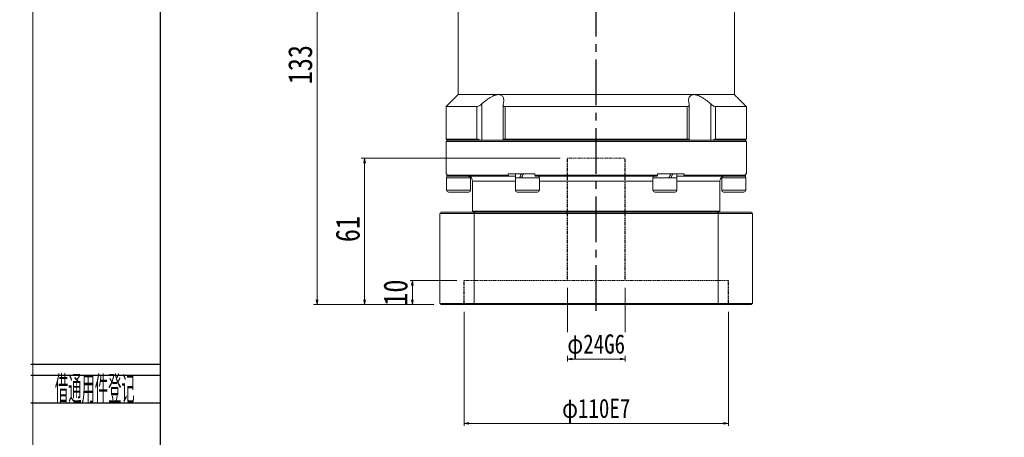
# Model space of a CAD drawing. Header units: millimetres. Extents: x -5 to 915, y 0 to 630.
# Tile 2 of 4: x -5 to 404, y 215 to 389. Entities that reach past the tile are written whole.
import ezdxf
from ezdxf.enums import TextEntityAlignment as Align

# ---------------------------------------------------------------- set-up
doc = ezdxf.new("R2010")
doc.units = ezdxf.units.MM
doc.linetypes.add('CENTER2', pattern=[28.575, 19.05, -3.175, 3.175, -3.175])
doc.linetypes.add('DASHED', pattern=[0.75, 0.5, -0.25])
for name, color, linetype in [('2细线层', 4, 'Continuous'), ('3中心线层', 1, 'CENTER2'), ('6文字层', 3, 'Continuous')]:
    doc.layers.add(name, color=color, linetype=linetype)
doc.layers.add('图框_外框线', color=7, linetype='Continuous', lineweight=18)
doc.layers.add('尺寸线层', color=3, linetype='Continuous', lineweight=18)
doc.styles.add('PC_TEXTSTYLE', font='ISOCP.SHX', dxfattribs={"width": 0.707, "bigfont": 'GBCBIG.SHX'})
doc.styles.add('宋体', font='SimSun.ttf', dxfattribs={"width": 0.8})
doc.dimstyles.new('A水平标注$0', dxfattribs={"dimtxt": 3.5, "dimasz": 2, "dimexe": 1.5, "dimexo": 3, "dimgap": 1.1, "dimtad": 1, "dimtoh": 1, "dimdec": 4, "dimdsep": 46, "dimtxsty": '宋体', "dimblk": 'OPEN', "dimcen": 3, "dimclrd": 3, "dimclre": 3, "dimclrt": 6, "dimadec": 0, "dimazin": 0, "dimtm": 1e-09, "dimtfac": 1, "dimtdec": 4, "dimtix": 1, "dimtmove": 0, "dimatfit": 3, "dimldrblk": 'OPEN', "dimfxl": 0, "dimlwd": 13, "dimlwe": 13, "dimarcsym": 0})
doc.dimstyles.new('D直径标注φ25', dxfattribs={"dimtxt": 3.5, "dimasz": 2, "dimexe": 1, "dimexo": 3, "dimtad": 1, "dimtoh": 1, "dimdec": 1, "dimdsep": 46, "dimtxsty": '宋体', "dimblk": 'OPEN', "dimcen": 3, "dimclrd": 3, "dimclre": 3, "dimclrt": 130, "dimadec": 0, "dimazin": 0, "dimtm": 1e-09, "dimtfac": 1, "dimtdec": 1, "dimtmove": 0, "dimatfit": 0, "dimldrblk": 'OPEN', "dimfxl": 0, "dimlwd": 13, "dimlwe": 13, "dimarcsym": 0})

# ---------------------------------------------------------------- blocks, each defined once
blk = doc.blocks.new('_Open')
at = {"color": 0, "linetype": 'ByBlock', "lineweight": -2}
for p, q in [((-1, 0.17), (0, 0)), ((-1, -0.17), (0, 0)), ((0, 0), (-1, 0))]:
    blk.add_line(p, q, dxfattribs=at)
blk = doc.blocks.new('*D36')
at = {"color": 3, "lineweight": 13, "transparency": 16777216}
for p, q in [((179.46, 267.21), (179.46, 219.73)), ((289.46, 267.21), (289.46, 219.73)), ((181.46, 220.73), (287.46, 220.73))]:
    blk.add_line(p, q, dxfattribs=at)
at = {"layer": 'Defpoints', "color": 0, "transparency": 16777216}
for p in [(179.46, 270.21), (289.46, 270.21), (289.46, 220.73)]:
    blk.add_point(p, dxfattribs=at)
at = {"color": 3, "lineweight": 13, "transparency": 16777216, "xscale": 2, "yscale": 2, "zscale": 2, "rotation": 180}
blk.add_blockref('_Open', (179.46, 220.73), dxfattribs=at)
at = {"color": 3, "lineweight": 13, "transparency": 16777216, "xscale": 2, "yscale": 2, "zscale": 2}
blk.add_blockref('_Open', (289.46, 220.73), dxfattribs=at)
at = {"color": 130, "transparency": 16777216, "insert": (234.46, 225.91), "char_height": 8, "attachment_point": 5, "style": '宋体', "bg_fill": 3, "box_fill_scale": 1.1, "bg_fill_color": 256, "bg_fill_true_color": 13158600, "bg_fill_transparency": 0}
blk.add_mtext('φ110E7', dxfattribs=at)
blk = doc.blocks.new('*D37')
at = {"color": 3, "lineweight": 13, "transparency": 16777216}
for p, q in [((222.46, 277.21), (222.46, 246.53)), ((246.46, 277.21), (246.46, 246.53)), ((224.46, 247.53), (244.46, 247.53))]:
    blk.add_line(p, q, dxfattribs=at)
at = {"layer": 'Defpoints', "color": 0, "transparency": 16777216}
for p in [(222.46, 280.21), (246.46, 280.21)]:
    blk.add_point(p, dxfattribs=at)
at = {"color": 3, "lineweight": 13, "transparency": 16777216, "xscale": 2, "yscale": 2, "zscale": 2, "rotation": 180}
blk.add_blockref('_Open', (222.46, 247.53), dxfattribs=at)
at = {"color": 3, "lineweight": 13, "transparency": 16777216, "xscale": 2, "yscale": 2, "zscale": 2}
blk.add_blockref('_Open', (246.46, 247.53), dxfattribs=at)
at = {"color": 130, "transparency": 16777216, "insert": (234.46, 252.71), "char_height": 8, "attachment_point": 5, "style": '宋体', "bg_fill": 3, "box_fill_scale": 1.1, "bg_fill_color": 256, "bg_fill_true_color": 13158600, "bg_fill_transparency": 0}
blk.add_mtext('φ24G6', dxfattribs=at)
at = {"layer": 'Defpoints', "color": 0, "transparency": 16777216}
blk.add_point((246.46, 247.53), dxfattribs=at)
blk = doc.blocks.new('*D38')
at = {"layer": 'Defpoints', "color": 0, "transparency": 16777216}
for p in [(177.46, 403.21), (118.32, 270.21), (169.96, 270.21)]:
    blk.add_point(p, dxfattribs=at)
at = {"layer": '尺寸线层', "color": 3, "lineweight": 13, "transparency": 16777216}
for p, q in [((174.46, 403.21), (116.82, 403.21)), ((118.32, 401.21), (118.32, 272.21)), ((166.96, 270.21), (116.82, 270.21))]:
    blk.add_line(p, q, dxfattribs=at)
at = {"layer": '尺寸线层', "color": 3, "lineweight": 13, "transparency": 16777216, "xscale": 2, "yscale": 2, "zscale": 2}
for p, rotation in [((118.32, 403.21), 90), ((118.32, 270.21), 270)]:
    blk.add_blockref('_Open', p, dxfattribs=dict(at, rotation=rotation))
at = {"layer": '尺寸线层', "color": 6, "transparency": 16777216, "insert": (111.32, 370.21), "char_height": 10, "attachment_point": 5, "rotation": 90, "style": '宋体', "bg_fill": 3, "box_fill_scale": 1.1, "bg_fill_color": 256, "bg_fill_true_color": 13158600, "bg_fill_transparency": 0}
blk.add_mtext('133', dxfattribs=at)
blk = doc.blocks.new('*D39')
at = {"layer": 'Defpoints', "color": 0, "transparency": 16777216}
for p in [(179.46, 280.21), (158, 270.21), (169.96, 270.21)]:
    blk.add_point(p, dxfattribs=at)
at = {"layer": '尺寸线层', "color": 3, "lineweight": 13, "transparency": 16777216}
for p, q in [((176.46, 280.21), (156.5, 280.21)), ((158, 278.21), (158, 272.21)), ((166.96, 270.21), (156.5, 270.21))]:
    blk.add_line(p, q, dxfattribs=at)
at = {"layer": '尺寸线层', "color": 3, "lineweight": 13, "transparency": 16777216, "xscale": 2, "yscale": 2, "zscale": 2}
for p, rotation in [((158, 280.21), 90), ((158, 270.21), 270)]:
    blk.add_blockref('_Open', p, dxfattribs=dict(at, rotation=rotation))
at = {"layer": '尺寸线层', "color": 6, "transparency": 16777216, "insert": (151, 275.21), "char_height": 10, "attachment_point": 5, "rotation": 90, "style": '宋体', "bg_fill": 3, "box_fill_scale": 1.1, "bg_fill_color": 256, "bg_fill_true_color": 13158600, "bg_fill_transparency": 0}
blk.add_mtext('10', dxfattribs=at)
blk = doc.blocks.new('*D40')
at = {"layer": 'Defpoints', "color": 0, "transparency": 16777216}
for p in [(222.46, 331.21), (138.1, 270.21), (169.96, 270.21)]:
    blk.add_point(p, dxfattribs=at)
at = {"layer": '尺寸线层', "color": 3, "lineweight": 13, "transparency": 16777216}
for p, q in [((219.46, 331.21), (136.6, 331.21)), ((138.1, 329.21), (138.1, 272.21)), ((166.96, 270.21), (136.6, 270.21))]:
    blk.add_line(p, q, dxfattribs=at)
at = {"layer": '尺寸线层', "color": 3, "lineweight": 13, "transparency": 16777216, "xscale": 2, "yscale": 2, "zscale": 2}
for p, rotation in [((138.1, 331.21), 90), ((138.1, 270.21), 270)]:
    blk.add_blockref('_Open', p, dxfattribs=dict(at, rotation=rotation))
at = {"layer": '尺寸线层', "color": 6, "transparency": 16777216, "insert": (131.1, 301.71), "char_height": 10, "attachment_point": 5, "rotation": 90, "style": '宋体', "bg_fill": 3, "box_fill_scale": 1.1, "bg_fill_color": 256, "bg_fill_true_color": 13158600, "bg_fill_transparency": 0}
blk.add_mtext('61', dxfattribs=at)

msp = doc.modelspace()

# ---------------------------------------------------------------- linework, layer by layer
at = {"color": 7, "linetype": 'Continuous', "lineweight": 15}
for p, q in [((193.80042, 357.7107), (176.95906, 357.7107)), ((275.1177, 357.7107), (193.80042, 357.7107)), ((291.95906, 357.7107), (275.1177, 357.7107)), ((184.77506, 352.7107), (171.95906, 352.7107)), ((184.77506, 352.7107), (184.77506, 339.2107)), ((186.81383, 338.7107), (186.81383, 353.85807)), ((272.37673, 352.7107), (196.54139, 352.7107)), ((196.54139, 339.2107), (196.54139, 352.7107)), ((272.37673, 352.7107), (272.37673, 339.2107)), ((282.1043, 353.85807), (282.1043, 338.7107)), ((296.95906, 352.7107), (284.14307, 352.7107)), ((284.14307, 339.2107), (284.14307, 352.7107)), ((184.77506, 339.2107), (171.95906, 339.2107)), ((171.95906, 338.2107), (234.45906, 338.2107)), ((234.45906, 338.7107), (172.45906, 338.7107)), ((172.45906, 338.7107), (185.99643, 338.7107)), ((195.789, 338.7107), (273.12912, 338.7107)), ((272.37673, 339.2107), (196.54139, 339.2107)), ((296.45906, 338.7107), (234.45906, 338.7107)), ((234.45906, 338.2107), (296.95906, 338.2107)), ((282.92169, 338.7107), (296.45906, 338.7107)), ((296.95906, 339.2107), (284.14307, 339.2107)), ((171.95906, 324.7107), (172.29295, 324.7107)), ((172.29295, 324.2107), (172.29295, 324.7107)), ((197.78868, 324.2107), (172.29295, 324.2107)), ((172.78661, 323.7107), (198.11089, 323.7107)), ((197.78868, 324.7107), (197.78868, 324.2107)), ((197.78868, 324.7107), (208.96333, 324.7107)), ((198.11089, 323.7107), (200.89406, 323.7107)), ((208.96333, 324.2107), (208.96333, 324.7107)), ((259.95479, 324.2107), (208.96333, 324.2107)), ((209.13478, 323.7107), (259.78335, 323.7107)), ((211.14582, 323.7107), (211.33406, 323.7107)), ((257.58406, 323.7107), (257.77231, 323.7107)), ((259.95479, 324.7107), (259.95479, 324.2107)), ((259.95479, 324.7107), (271.12945, 324.7107)), ((268.02406, 323.7107), (270.80723, 323.7107)), ((270.80723, 323.7107), (296.13151, 323.7107)), ((271.12945, 324.2107), (271.12945, 324.7107)), ((296.62518, 324.2107), (271.12945, 324.2107)), ((296.62518, 324.7107), (296.62518, 324.2107)), ((296.62518, 324.7107), (296.95906, 324.7107)), ((177.20906, 323.1107), (172.20906, 323.1107)), ((182.20906, 323.1107), (177.20906, 323.1107)), ((182.95906, 321.7107), (200.83406, 321.7107)), ((210.16419, 323.1107), (200.83406, 323.1107)), ((210.83406, 323.1107), (210.16419, 323.1107)), ((210.83406, 321.7107), (258.08406, 321.7107)), ((268.08406, 323.1107), (258.08406, 323.1107)), ((268.08406, 321.7107), (285.95906, 321.7107)), ((296.70906, 323.1107), (286.70906, 323.1107)), ((177.20906, 317.8607), (172.20906, 317.8607)), ((172.95906, 317.1107), (177.20906, 317.1107)), ((182.20906, 317.8607), (177.20906, 317.8607)), ((177.20906, 317.1107), (181.45906, 317.1107)), ((210.16419, 317.8607), (200.83406, 317.8607)), ((201.58406, 317.1107), (209.51467, 317.1107)), ((209.51467, 317.1107), (210.08406, 317.1107)), ((210.83406, 317.8607), (210.16419, 317.8607)), ((268.08406, 317.8607), (258.08406, 317.8607)), ((258.83406, 317.1107), (267.33406, 317.1107)), ((296.70906, 317.8607), (286.70906, 317.8607)), ((287.45906, 317.1107), (295.95906, 317.1107)), ((169.45906, 308.2107), (183.65306, 308.2107)), ((169.45906, 308.2107), (169.45906, 270.7107)), ((183.82558, 308.7107), (169.95906, 308.7107)), ((285.95906, 309.2107), (182.95906, 309.2107)), ((183.65306, 308.2107), (285.26507, 308.2107)), ((183.65306, 270.7107), (183.65306, 308.2107)), ((285.09255, 308.7107), (183.82558, 308.7107)), ((298.95906, 308.7107), (285.09255, 308.7107)), ((285.26507, 308.2107), (285.26507, 270.7107)), ((285.26507, 308.2107), (299.45906, 308.2107)), ((299.45906, 270.7107), (299.45906, 308.2107)), ((183.65306, 270.7107), (169.45906, 270.7107)), ((285.26507, 270.7107), (183.65306, 270.7107)), ((299.45906, 270.7107), (285.26507, 270.7107)), ((169.95906, 270.2107), (183.82558, 270.2107)), ((183.82558, 270.2107), (285.09255, 270.2107)), ((285.09255, 270.2107), (298.95906, 270.2107))]:
    msp.add_line(p, q, dxfattribs=at)
at = {"color": 6, "linetype": 'DASHED', "lineweight": 15}
for p, q in [((222.45906, 331.2107), (246.45906, 331.2107)), ((179.45906, 280.2107), (289.45906, 280.2107))]:
    msp.add_line(p, q, dxfattribs=at)
at = {"color": 7, "linetype": 'Continuous', "lineweight": 15}
for centre, radius, start, end in [((180.95906, 321.7107), 2, 0, 30.1681269), ((287.95906, 321.7107), 2, 149.8150812, 180), ((172.95906, 317.8607), 0.75, 180, 270), ((181.45906, 317.8607), 0.75, 270, 0), ((201.58406, 317.8607), 0.75, 180, 270), ((210.08406, 317.8607), 0.75, 270, 0), ((258.83406, 317.8607), 0.75, 180, 270), ((267.33406, 317.8607), 0.75, 270, 0), ((287.45906, 317.8607), 0.75, 180, 270), ((295.95906, 317.8607), 0.75, 270, 0)]:
    msp.add_arc(centre, radius, start, end, dxfattribs=at)
at = {"color": 7, "linetype": 'Continuous', "lineweight": 15, "extrusion": (0, 0, -1)}
for centre, major_axis, ratio, start_param, end_param in [((177.20906, 324.7107), (0, 8.55633), 0.577350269, 4.618754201, 4.71238898), ((177.20906, 323.1107), (0, 8.55633), 0.577350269, 4.71238898, 4.837645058), ((205.83406, 324.7107), (4.54557, 8.49348), 0.227735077, 4.403003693, 4.591107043), ((205.83406, 323.1107), (4.54557, 8.49348), 0.227735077, 4.591107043, 4.779210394), ((205.83406, 324.7107), (3.07332, 5.74255), 0.227735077, 4.452374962, 4.591107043), ((263.08406, 324.7107), (4.54557, 8.49348), 0.227735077, 1.44951439, 1.63761774), ((263.08406, 323.1107), (3.07332, 5.74255), 0.227735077, 1.310782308, 1.44951439), ((263.08406, 323.1107), (4.54557, 8.49348), 0.227735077, 1.261411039, 1.44951439), ((291.70906, 324.7107), (0, 8.55633), 0.577350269, 1.570796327, 1.758899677), ((291.70906, 323.1107), (0, 8.55633), 0.577350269, 1.477161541, 1.570796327)]:
    msp.add_ellipse(centre, major_axis=major_axis, ratio=ratio, start_param=start_param, end_param=end_param, dxfattribs=at)
at = {"color": 7, "linetype": 'Continuous', "lineweight": 15}
for points in [[(176.95906, 357.7107), (176.95906, 393.7107)], [(291.95906, 393.7107), (291.95906, 357.7107)], [(171.95906, 352.7107), (176.95906, 357.7107)], [(291.95906, 357.7107), (296.95906, 352.7107)], [(171.95906, 339.2107), (171.95906, 352.7107)], [(195.75476, 338.7107), (195.75476, 353.4806)], [(273.16337, 353.4809), (273.16337, 338.7107)], [(296.95906, 352.7107), (296.95906, 339.2107)], [(172.45906, 338.7107), (171.95906, 339.2107)], [(171.95906, 338.2107), (172.45906, 338.7107)], [(171.95906, 324.7107), (171.95906, 338.2107)], [(296.95906, 339.2107), (296.45906, 338.7107)], [(296.45906, 338.7107), (296.95906, 338.2107)], [(296.95906, 338.2107), (296.95906, 324.7107)], [(172.29295, 324.2107), (172.78661, 323.7107)], [(198.11089, 323.7107), (197.78868, 324.2107)], [(200.89406, 323.1107), (200.89406, 324.7107)], [(208.96333, 324.2107), (209.13478, 323.7107)], [(210.77406, 323.7107), (210.77406, 323.1107)], [(258.14406, 323.1107), (258.14406, 323.7107)], [(259.78335, 323.7107), (259.95479, 324.2107)], [(268.02406, 324.7107), (268.02406, 323.1107)], [(271.12945, 324.2107), (270.80723, 323.7107)], [(296.13151, 323.7107), (296.62518, 324.2107)], [(172.20906, 317.8607), (172.20906, 323.1107)], [(182.14906, 323.33575), (182.14906, 323.1107)], [(182.20906, 323.1107), (182.20906, 317.8607)], [(182.95906, 309.2107), (182.95906, 321.7107)], [(200.83406, 317.8607), (200.83406, 323.1107)], [(210.83406, 323.1107), (210.83406, 317.8607)], [(258.08406, 317.8607), (258.08406, 323.1107)], [(268.08406, 323.1107), (268.08406, 317.8607)], [(285.95906, 321.7107), (285.95906, 309.2107)], [(286.70906, 317.8607), (286.70906, 323.1107)], [(286.76906, 323.1107), (286.76906, 323.30309)], [(296.70906, 323.1107), (296.70906, 317.8607)], [(169.45906, 308.2107), (169.95906, 308.7107)], [(183.45906, 308.7107), (182.95906, 309.2107)], [(183.82558, 308.7107), (183.65306, 308.2107)], [(285.26507, 308.2107), (285.09255, 308.7107)], [(285.95906, 309.2107), (285.45906, 308.7107)], [(298.95906, 308.7107), (299.45906, 308.2107)], [(169.95906, 270.2107), (169.45906, 270.7107)], [(183.65306, 270.7107), (183.82558, 270.2107)], [(285.09255, 270.2107), (285.26507, 270.7107)], [(299.45906, 270.7107), (298.95906, 270.2107)]]:
    msp.add_open_spline(points, degree=1, dxfattribs=at)
for points, knots in [([(193.80042, 357.7107), (193.3989, 357.67233), (192.56775, 357.59293), (191.23552, 357.03891), (190.0103, 356.3507), (188.52221, 355.34892), (187.50279, 354.45931), (186.81383, 353.85807)], [0, 0, 0, 0, 1.493533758, 3.091577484, 4.322036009, 5.554470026, 8.123989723, 8.123989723, 8.123989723, 8.123989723]), ([(195.80578, 353.85807), (195.85726, 354.09132), (195.96064, 354.5597), (196.01548, 355.27922), (195.95967, 356.00745), (195.74787, 356.64387), (195.40354, 357.13422), (194.98514, 357.45649), (194.47655, 357.6522), (194.07068, 357.70816), (193.83251, 357.71039), (193.80042, 357.7107)], [0, 0, 0, 0, 0.626246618, 1.257495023, 2.032414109, 2.823629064, 3.42820033, 4.048095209, 4.555440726, 5.077036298, 5.158257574, 5.158257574, 5.158257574, 5.158257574]), ([(275.1177, 357.7107), (274.93689, 357.70154), (274.57068, 357.68299), (274.10175, 357.53267), (273.70031, 357.29344), (273.32979, 356.91059), (273.04664, 356.35361), (272.90748, 355.60758), (272.91937, 354.76989), (273.04769, 354.16357), (273.11234, 353.85807)], [0, 0, 0, 0, 0.468845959, 0.949596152, 1.451964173, 1.965089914, 2.734777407, 3.526210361, 4.335728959, 5.157885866, 5.157885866, 5.157885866, 5.157885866]), ([(282.1043, 353.85807), (281.57761, 354.32303), (280.72601, 355.07481), (279.43628, 356.00682), (278.40761, 356.64649), (277.44073, 357.13554), (276.37267, 357.55338), (275.59244, 357.70628), (275.15017, 357.71039), (275.1177, 357.7107)], [0, 0, 0, 0, 1.980910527, 3.202878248, 4.450542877, 5.416537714, 6.381330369, 7.998144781, 8.126222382, 8.126222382, 8.126222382, 8.126222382]), ([(186.81383, 353.85807), (186.55517, 353.63655), (186.12836, 353.27103), (185.50158, 352.90766), (185.06565, 352.73602), (184.86088, 352.71818), (184.77506, 352.7107)], [0, 0, 0, 0, 0.923658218, 1.524159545, 2.020218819, 2.378137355, 2.378137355, 2.378137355, 2.378137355]), ([(196.54139, 352.7107), (196.47315, 352.714), (196.3343, 352.72074), (196.16159, 352.77399), (196.01811, 352.85528), (195.89473, 352.97482), (195.80193, 353.13961), (195.75324, 353.35324), (195.75088, 353.59404), (195.78737, 353.76954), (195.80578, 353.85807)], [0, 0, 0, 0, 0.165195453, 0.336098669, 0.501143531, 0.67031152, 0.899665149, 1.135559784, 1.381616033, 1.632058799, 1.632058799, 1.632058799, 1.632058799]), ([(273.11234, 353.85807), (273.1341, 353.74787), (273.17824, 353.5243), (273.15229, 353.25712), (273.0734, 353.05143), (272.96871, 352.91305), (272.83093, 352.80973), (272.68415, 352.74906), (272.53034, 352.71621), (272.42824, 352.71254), (272.37673, 352.7107)], [0, 0, 0, 0, 0.312581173, 0.634124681, 0.837734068, 1.046108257, 1.214079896, 1.386575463, 1.508153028, 1.631948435, 1.631948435, 1.631948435, 1.631948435]), ([(284.14307, 352.7107), (284.0224, 352.72468), (283.78159, 352.75259), (283.27538, 352.98011), (282.69181, 353.34756), (282.30441, 353.68418), (282.1043, 353.85807)], [0, 0, 0, 0, 0.48914015, 0.976123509, 1.653805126, 2.377879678, 2.377879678, 2.377879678, 2.377879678]), ([(184.77506, 339.2107), (184.8956, 339.19653), (185.13615, 339.16827), (185.57476, 338.97456), (185.85954, 338.79636), (185.99643, 338.7107)], [0, 0, 0, 0, 0.457440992, 0.912864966, 1.334419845, 1.334419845, 1.334419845, 1.334419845]), ([(195.789, 338.7107), (195.83737, 338.82148), (195.92629, 339.02514), (196.2126, 339.18647), (196.44572, 339.20365), (196.54139, 339.2107)], [0, 0, 0, 0, 0.4023771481, 0.7397651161, 0.974629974, 0.974629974, 0.974629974, 0.974629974]), ([(272.37673, 339.2107), (272.51056, 339.19653), (272.77763, 339.16827), (273.0229, 338.97456), (273.09464, 338.79636), (273.12912, 338.7107)], [0, 0, 0, 0, 0.33430891, 0.6671437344, 0.9752262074, 0.9752262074, 0.9752262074, 0.9752262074]), ([(282.92169, 338.7107), (283.10167, 338.82148), (283.43255, 339.02514), (283.86068, 339.18647), (284.06089, 339.20365), (284.14307, 339.2107)], [0, 0, 0, 0, 0.551089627, 1.013171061, 1.334838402, 1.334838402, 1.334838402, 1.334838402]), ([(182.68883, 322.71752), (182.68614, 322.72534), (182.67735, 322.75087), (182.30621, 323.31055), (181.69895, 323.66389), (181.23409, 323.70024), (181.10044, 323.7107)], [0, 0, 0, 0, 0.326549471, 1.065534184, 1.708406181, 1.967821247, 1.967821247, 1.967821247, 1.967821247]), ([(210.77406, 323.56957), (210.80992, 323.59032), (210.97462, 323.68566), (211.07067, 323.6997), (211.14582, 323.7107)], [0, 0, 0, 0, 0.0872534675, 0.4007646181, 0.4007646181, 0.4007646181, 0.4007646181]), ([(257.77231, 323.7107), (257.8583, 323.69895), (257.94746, 323.68677), (258.13732, 323.57785), (258.14406, 323.57398)], [0, 0, 0, 0, 0.3845346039, 0.3986983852, 0.3986983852, 0.3986983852, 0.3986983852]), ([(287.81769, 323.7107), (287.63364, 323.69171), (287.08937, 323.63556), (286.59983, 323.24686), (286.31656, 322.88746), (286.20008, 322.66267), (286.22332, 322.7063), (286.2293, 322.71753)], [0, 0, 0, 0, 0.371254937, 1.097915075, 1.483628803, 1.880459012, 2.017902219, 2.017902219, 2.017902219, 2.017902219])]:
    msp.add_open_spline(points, degree=3, knots=knots, dxfattribs=at)
at = {"layer": '2细线层'}
for p, q in [((-0.85305, 245.45965), (53.0509, 245.45965)), ((-0.85305, 240.85476), (53.0509, 240.85476)), ((-0.85305, 229.34253), (53.0509, 229.34253))]:
    msp.add_line(p, q, dxfattribs=at)
at = {"layer": '3中心线层'}
msp.add_line((234.45906, 267.59401), (234.45906, 403.2107), dxfattribs=at)
at = {"layer": '3中心线层', "color": 6, "linetype": 'DASHED'}
for p, q in [((179.45906, 270.2107), (179.45906, 280.2107)), ((289.45906, 270.2107), (289.45906, 280.2107))]:
    msp.add_line(p, q, dxfattribs=at)
at = {"layer": '图框_外框线', "color": 3}
msp.add_lwpolyline([(0, 0), (891.25509, 0), (891.25509, 630.24467), (0, 630.24467)], close=True, dxfattribs=at)
at = {"layer": '图框_外框线', "color": 3, "lineweight": 25}
msp.add_lwpolyline([(53.0509, 10.61018), (880.64491, 10.61018), (880.64491, 619.63449), (53.0509, 619.63449)], close=True, dxfattribs=at)

# ---------------------------------------------------------------- texts
at = {"layer": '6文字层', "color": 3, "style": 'PC_TEXTSTYLE', "width": 0.667}
msp.add_text('借通用件登记', height=11.512229, dxfattribs=at).set_placement((25.80662, 235.40392), align=Align.MIDDLE)

# ---------------------------------------------------------------- next in the draw order: dimensions: what is measured, and where the dimension line sits
dim = msp.add_linear_dim(base=(289.45906, 220.73093), p1=(179.45906, 270.2107), p2=(289.45906, 270.2107), text='φ<>E7', dimstyle='D直径标注φ25', override={"dimtxt": 8, "dimgap": 1, "dimtad": 1, "dimdec": 1, "dimlfac": 1, "dimpost": '<>', "dimse1": 0, "dimse2": 0, "dimsd1": 0, "dimsd2": 0, "dimtofl": 1, "dimtvp": 0.1})
dim.commit()
dim.dimension.update_dxf_attribs({"geometry": '*D36', "text_midpoint": (234.45906, 220.73093), "dimtype": 160})

# ---------------------------------------------------------------- next in the draw order: dimensions: what is measured, and where the dimension line sits
dim = msp.add_linear_dim(base=(246.45906, 247.53485), p1=(222.45906, 280.2107), p2=(246.45906, 280.2107), text='φ<>G6', dimstyle='D直径标注φ25', override={"dimtxt": 8, "dimgap": 1, "dimtad": 1, "dimdec": 1, "dimlfac": 1, "dimpost": '<>', "dimse1": 0, "dimse2": 0, "dimsd1": 0, "dimsd2": 0, "dimtofl": 1, "dimtvp": 0.1})
dim.commit()
dim.dimension.update_dxf_attribs({"geometry": '*D37', "text_midpoint": (234.45906, 247.53485), "dimtype": 160})
at = {"layer": '尺寸线层'}
dim = msp.add_linear_dim(base=(118.32454, 270.2107), p1=(177.45906, 403.2107), p2=(169.95906, 270.2107), angle=90, dimstyle='A水平标注$0', override={"dimtxt": 10, "dimgap": 2, "dimblk": 'Open', "dimtfill": 1, "dimtfillclr": 256}, dxfattribs=at)
dim.commit()
dim.dimension.update_dxf_attribs({"geometry": '*D38', "text_midpoint": (118.32454, 370.2107), "dimtype": 160})

# ---------------------------------------------------------------- next in the draw order: linework, layer by layer
at = {"layer": '3中心线层', "color": 6, "linetype": 'DASHED'}
msp.add_line((246.45906, 280.2107), (246.45906, 331.2107), dxfattribs=at)

# ---------------------------------------------------------------- next in the draw order: dimensions: what is measured, and where the dimension line sits
at = {"layer": '尺寸线层'}
dim = msp.add_linear_dim(base=(158.00312, 270.2107), p1=(179.45906, 280.2107), p2=(169.95906, 270.2107), angle=90, dimstyle='A水平标注$0', override={"dimtxt": 10, "dimgap": 2, "dimblk": 'Open', "dimtfill": 1, "dimtfillclr": 256}, dxfattribs=at)
dim.commit()
dim.dimension.update_dxf_attribs({"geometry": '*D39', "text_midpoint": (158.00312, 275.2107), "dimtype": 160})

# ---------------------------------------------------------------- next in the draw order: dimensions: what is measured, and where the dimension line sits
dim = msp.add_linear_dim(base=(138.1038, 270.2107), p1=(222.45906, 331.2107), p2=(169.95906, 270.2107), angle=90, dimstyle='A水平标注$0', override={"dimtxt": 10, "dimgap": 2, "dimblk": 'Open', "dimtfill": 1, "dimtfillclr": 256}, dxfattribs=at)
dim.commit()
dim.dimension.update_dxf_attribs({"geometry": '*D40', "text_midpoint": (138.1038, 301.7107), "dimtype": 160})

# ---------------------------------------------------------------- next in the draw order: linework, layer by layer
at = {"layer": '3中心线层', "color": 6, "linetype": 'DASHED'}
msp.add_line((222.45906, 280.2107), (222.45906, 331.2107), dxfattribs=at)

doc.saveas('drawing.dxf')
